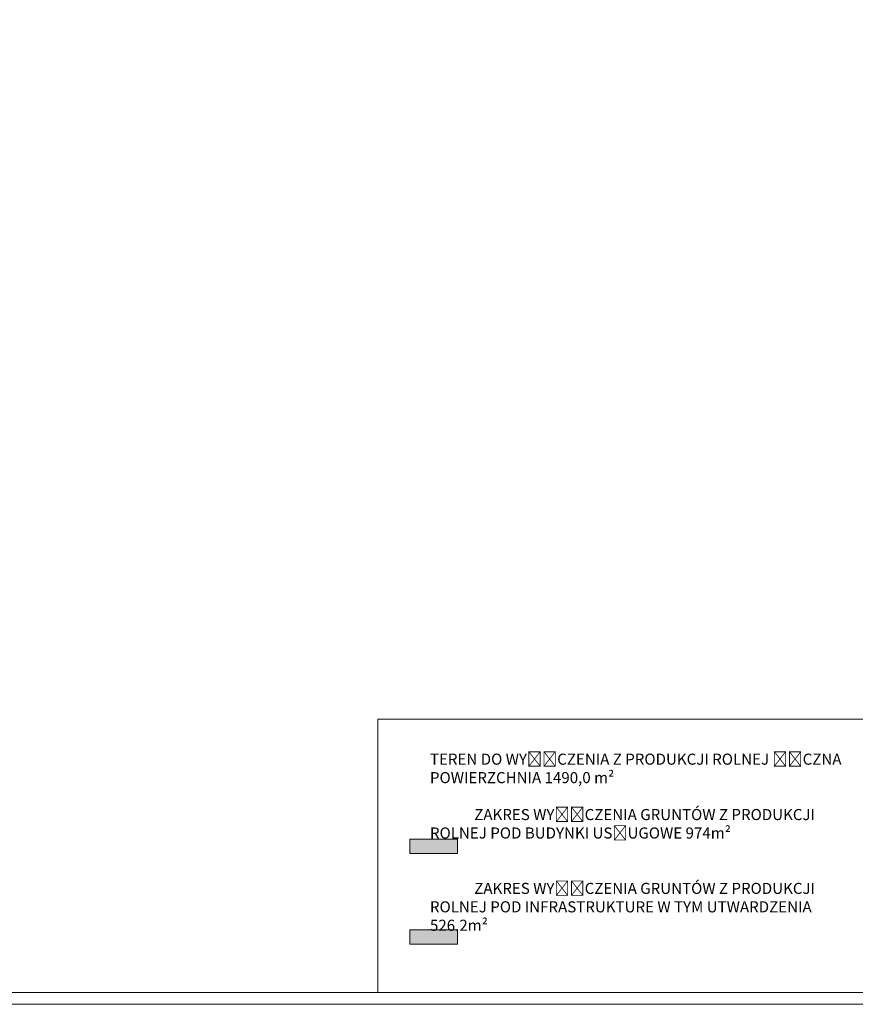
# Model space of a CAD drawing. Header units: millimetres. Extents: x -115268 to 140687, y -37779 to 24471.
# Tile 1 of 256: x -60522 to -52975, y -33461 to -24568. Entities that reach past the tile are written whole.
import ezdxf

# ---------------------------------------------------------------- set-up
doc = ezdxf.new("R2010")
doc.units = ezdxf.units.MM
for name, color, linetype, lineweight in [('A_CIENKA', 7, 'Continuous', 9), ('A_RAMKA', 7, 'Continuous', 9), ('Layer1', 7, 'Continuous', 9)]:
    doc.layers.add(name, color=color, linetype=linetype, lineweight=lineweight)
doc.styles.add('Arial CE', font='arial.ttf')

msp = doc.modelspace()

# ---------------------------------------------------------------- hatches: boundary and pattern name
at = {"layer": 'Layer1', "transparency": 33554508}
h = msp.add_hatch(color=1, dxfattribs=at)
h.dxf.hatch_style = 2
h.paths.add_polyline_path([(-56568.44515, -31969.2784), (-56998.96194, -31969.2784), (-56998.96194, -32099.52847), (-56568.44515, -32099.52847)])
at = {"layer": 'Layer1', "true_color": 0x105689, "transparency": 33554508}
h = msp.add_hatch(color=146, dxfattribs=at)
h.dxf.hatch_style = 2
h.paths.add_polyline_path([(-56568.44515, -32786.62139), (-56998.96194, -32786.62139), (-56998.96194, -32916.87146), (-56568.44515, -32916.87146)])

# ---------------------------------------------------------------- linework, layer by layer
at = {"layer": 'A_CIENKA'}
for points in [[(-73022.05288, 1834.72148), (-73022.05288, -33460.68659), (-48022.05288, -33460.68659), (-48022.05288, 1834.72148)], [(-72915.99228, 1728.66088), (-72915.99228, -33354.62598), (-48128.11349, -33354.62598), (-48128.11349, 1728.66088)]]:
    msp.add_lwpolyline(points, close=True, dxfattribs=at)
at = {"layer": 'A_RAMKA'}
for p, q in [((-57289.05876, -30885.69106), (-52513.47542, -30885.69106)), ((-57289.05876, -33354.62598), (-57289.05876, -30885.69106))]:
    msp.add_line(p, q, dxfattribs=at)
at = {"layer": 'Layer1', "lineweight": 9}
for p, q in [((-56568.44515, -32099.52847), (-56998.96194, -32099.52847)), ((-56568.44515, -32916.87146), (-56998.96194, -32916.87146)), ((-56568.44515, -32916.87146), (-56998.96194, -32916.87146))]:
    msp.add_line(p, q, dxfattribs=at)
for points in [[(-56998.96194, -32099.52847), (-56998.96194, -31969.2784), (-56568.44515, -31969.2784), (-56568.44515, -32099.52847)], [(-56998.96194, -32916.87146), (-56998.96194, -32786.62139), (-56568.44515, -32786.62139), (-56568.44515, -32916.87146)], [(-56998.96194, -32916.87146), (-56998.96194, -32786.62139), (-56568.44515, -32786.62139), (-56568.44515, -32916.87146)]]:
    msp.add_lwpolyline(points, dxfattribs=at)

# ---------------------------------------------------------------- texts
at = {"layer": 'Layer1', "lineweight": 9, "insert": (-56816.75648, -31196.76859), "char_height": 100, "attachment_point": 1, "style": 'Arial CE'}
msp.add_mtext_dynamic_manual_height_columns('\\pxsm1.5;{\\fArial Narrow|b1|i0|c238|p34;TEREN DO WYŁĄCZENIA Z PRODUKCJI ROLNEJ ŁĄCZNA POWIERZCHNIA 1490,0 m\\fArial Narrow|b1|i0|c0|p34;²\\fArial Narrow|b1|i0|c238|p34;\\P\\fArial Narrow|b0|i0|c238|p34;\\P\\ps*;^IZAKRES WYŁĄCZENIA GRUNTÓW Z PRODUKCJI ROLNEJ POD BUDYNKI USŁUGOWE 974\\fArial Narrow|b1|i0|c238|p34;m\\fArial Narrow|b1|i0|c0|p34;²\\fArial Narrow|b1|i0|c238|p34;\\P\\fArial Narrow|b0|i0|c238|p34;\\P\\psm1.5;\\P\\ps*;^IZAKRES WYŁĄCZENIA GRUNTÓW Z PRODUKCJI ROLNEJ POD INFRASTRUKTURE W TYM UTWARDZENIA  526.2\\fArial Narrow|b1|i0|c238|p34;m\\fArial Narrow|b1|i0|c0|p34;²}', width=3983.4116564, gutter_width=1250, heights=[0], dxfattribs=at)

doc.saveas('drawing.dxf')
